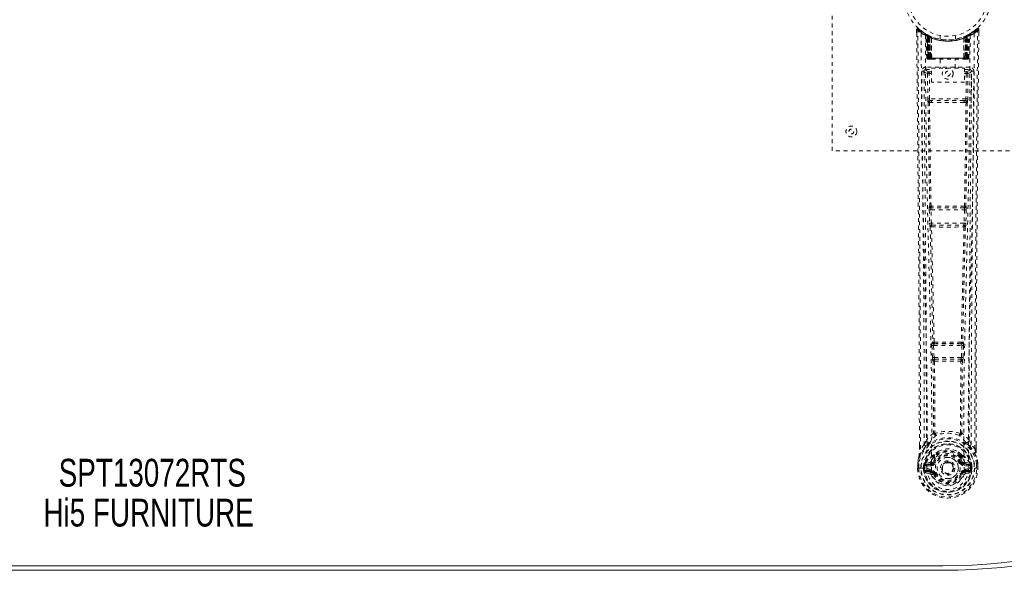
# Model space of a CAD drawing. Header units: inches. Extents: x 8.2 to 79.7, y 27.2 to 56.9.
# Tile 3 of 5: x 40.9 to 66.5, y 27.2 to 41.4. Entities that reach past the tile are written whole.
import ezdxf

# ---------------------------------------------------------------- set-up
doc = ezdxf.new("R2010")
doc.units = ezdxf.units.IN
doc.header["$MEASUREMENT"] = 0
doc.linetypes.add('SLD-Dashed', pattern=[0.075, 0.05, -0.025])
doc.linetypes.add('SLD-Solid', pattern=[0])
doc.layers.add('HI5-SYMBOLTEXT', color=5, linetype='SLD-Solid')
doc.styles.add('SLDTEXTSTYLE0', font='TXT', dxfattribs={"width": 0.75})

# ---------------------------------------------------------------- blocks, each defined once
blk = doc.blocks.new('SW_NOTE_0')
at = {"layer": 'HI5-SYMBOLTEXT', "color": 0, "char_height": 0.72, "attachment_point": 1, "style": 'SLDTEXTSTYLE0'}
for s, insert in [('SPT13072RTS', (0, 0.928)), ('Hi5 FURNITURE', (-0.396, -0.107))]:
    blk.add_mtext(s, dxfattribs=dict(at, insert=insert))

msp = doc.modelspace()

# ---------------------------------------------------------------- linework, layer by layer
at = {"color": 7, "linetype": 'SLD-Dashed', "lineweight": 0}
for p, q in [((61.994, 38.045), (61.994, 46.045)), ((64.188, 41.187), (64.188, 41.103)), ((65.64, 41.121), (65.58, 41.084)), ((65.751, 41.209), (65.65, 41.128)), ((65.801, 41.187), (65.771, 41.187)), ((65.8, 41.102), (65.801, 41.187)), ((64.426, 41.072), (64.412, 41.08)), ((64.441, 41.047), (64.427, 41.055)), ((64.448, 40.449), (64.427, 41.055)), ((64.461, 40.449), (64.441, 41.047)), ((64.51, 41.027), (64.444, 41.061)), ((64.527, 41.001), (64.459, 41.036)), ((64.48, 40.449), (64.459, 41.036)), ((64.46, 41.04), (64.482, 40.446)), ((64.487, 41.006), (64.499, 41.032)), ((64.487, 41.006), (64.487, 40.449)), ((64.492, 41.004), (64.487, 41.006)), ((64.492, 41.004), (64.504, 41.03)), ((64.492, 40.449), (64.492, 41.004)), ((64.499, 41.032), (64.504, 41.03)), ((64.5, 41), (64.512, 41.026)), ((64.5, 40.449), (64.5, 41)), ((64.504, 40.998), (64.517, 41.024)), ((64.504, 40.998), (64.504, 40.449)), ((64.512, 41.026), (64.51, 41.027)), ((64.517, 41.024), (64.512, 41.026)), ((64.519, 40.991), (64.531, 41.018)), ((64.519, 40.991), (64.519, 40.449)), ((64.522, 40.99), (64.534, 41.016)), ((64.522, 40.449), (64.522, 40.99)), ((64.527, 41.001), (64.529, 41)), ((64.546, 40.449), (64.527, 41.001)), ((64.529, 41), (64.548, 40.449)), ((64.531, 41.018), (64.534, 41.016)), ((64.574, 40.971), (64.572, 40.972)), ((64.576, 40.448), (64.572, 40.972)), ((64.577, 40.998), (64.574, 40.999)), ((64.574, 40.971), (64.578, 40.449)), ((64.794, 41.034), (64.794, 40.938)), ((65.194, 40.938), (65.194, 41.034)), ((65.414, 40.999), (65.411, 40.998)), ((65.411, 40.449), (65.415, 40.971)), ((65.417, 40.972), (65.412, 40.448)), ((65.417, 40.972), (65.415, 40.971)), ((65.441, 40.449), (65.46, 41)), ((65.461, 41.001), (65.442, 40.449)), ((65.455, 41.016), (65.466, 40.99)), ((65.458, 41.018), (65.484, 41.03)), ((65.458, 41.018), (65.47, 40.991)), ((65.46, 41), (65.461, 41.001)), ((65.529, 41.036), (65.461, 41.001)), ((65.466, 40.99), (65.466, 40.449)), ((65.47, 40.449), (65.47, 40.991)), ((65.476, 41.026), (65.472, 41.024)), ((65.472, 41.024), (65.484, 40.998)), ((65.476, 41.026), (65.489, 41)), ((65.478, 41.027), (65.477, 41.026)), ((65.545, 41.061), (65.478, 41.027)), ((65.484, 41.03), (65.489, 41.032)), ((65.484, 41.03), (65.497, 41.004)), ((65.484, 40.449), (65.484, 40.998)), ((65.489, 41), (65.488, 40.449)), ((65.489, 41.032), (65.498, 41.037)), ((65.489, 41.032), (65.502, 41.006)), ((65.502, 41.006), (65.497, 41.004)), ((65.497, 41.004), (65.497, 40.449)), ((65.502, 40.449), (65.502, 41.006)), ((65.507, 40.446), (65.529, 41.04)), ((65.509, 40.449), (65.529, 41.036)), ((65.522, 41.03), (65.517, 41.031)), ((65.527, 40.449), (65.548, 41.047)), ((65.541, 40.449), (65.562, 41.055)), ((65.562, 41.055), (65.548, 41.047)), ((65.576, 41.08), (65.563, 41.072)), ((64.448, 40.449), (64.461, 40.449)), ((64.475, 40.421), (64.479, 40.42)), ((64.48, 40.449), (64.546, 40.449)), ((64.48, 40.42), (64.48, 40.42)), ((64.487, 40.42), (64.492, 40.42)), ((64.491, 40.42), (64.501, 40.42)), ((65.497, 40.449), (64.492, 40.449)), ((64.501, 40.42), (64.505, 40.42)), ((64.504, 40.449), (65.484, 40.449)), ((64.51, 40.42), (64.576, 40.42)), ((64.519, 40.449), (64.522, 40.449)), ((65.466, 40.449), (64.522, 40.449)), ((64.548, 40.449), (64.546, 40.449)), ((64.576, 40.448), (64.578, 40.449)), ((64.578, 40.449), (65.411, 40.449)), ((64.578, 40.42), (65.41, 40.42)), ((64.799, 40.42), (64.799, 40.188)), ((65.189, 40.188), (65.189, 40.42)), ((65.411, 40.449), (65.412, 40.448)), ((65.413, 40.42), (65.479, 40.42)), ((65.442, 40.449), (65.441, 40.449)), ((65.442, 40.449), (65.509, 40.449)), ((65.466, 40.449), (65.47, 40.449)), ((65.484, 40.42), (65.488, 40.42)), ((65.488, 40.42), (65.497, 40.42)), ((65.496, 40.42), (65.501, 40.42)), ((65.501, 40.42), (65.501, 40.423)), ((65.509, 40.42), (65.509, 40.42)), ((65.51, 40.42), (65.514, 40.421)), ((65.527, 40.449), (65.541, 40.449)), ((64.381, 40.123), (64.378, 40.106)), ((64.378, 40.113), (64.378, 40.103)), ((64.378, 40.103), (64.378, 40.102)), ((64.378, 40.102), (64.385, 39.288)), ((64.423, 40.211), (64.423, 40.151)), ((65.566, 40.211), (64.423, 40.211)), ((64.423, 40.151), (64.57, 40.151)), ((64.57, 40.188), (65.431, 40.188)), ((64.57, 39.822), (64.57, 40.188)), ((65.431, 40.188), (65.431, 39.822)), ((65.431, 40.151), (65.566, 40.151)), ((65.566, 40.151), (65.566, 40.211)), ((65.603, 39.288), (65.611, 40.102)), ((65.611, 40.106), (65.608, 40.123)), ((65.611, 40.103), (65.61, 40.113)), ((65.611, 40.102), (65.611, 40.103)), ((64.47, 40.049), (64.477, 39.388)), ((64.47, 40.049), (64.515, 40.049)), ((64.515, 40.094), (64.515, 40.049)), ((64.57, 40.094), (64.515, 40.094)), ((64.57, 40.049), (64.515, 40.049)), ((64.522, 39.389), (64.515, 40.049)), ((65.431, 40.094), (65.474, 40.094)), ((65.431, 40.049), (65.474, 40.049)), ((65.474, 40.049), (65.467, 39.389)), ((65.474, 40.094), (65.474, 40.049)), ((65.519, 40.049), (65.512, 39.388)), ((65.431, 39.822), (64.57, 39.822)), ((65.467, 39.389), (64.522, 39.389)), ((64.578, 39.345), (64.531, 39.345)), ((65.41, 39.345), (64.578, 39.345)), ((65.458, 39.345), (65.41, 39.345)), ((64.52, 39.299), (64.568, 39.298)), ((65.42, 39.298), (65.469, 39.299)), ((67.994, 38.045), (61.994, 38.045)), ((64.527, 36.61), (64.522, 36.607)), ((64.566, 36.564), (64.572, 36.566)), ((65.422, 36.564), (64.566, 36.564)), ((65.417, 36.566), (65.422, 36.564)), ((65.467, 36.607), (65.461, 36.61)), ((64.514, 36.517), (64.525, 36.165)), ((64.559, 36.519), (65.43, 36.519)), ((64.57, 36.166), (64.559, 36.519)), ((65.43, 36.519), (65.419, 36.166)), ((65.474, 36.517), (65.464, 36.165)), ((64.539, 36.075), (64.539, 36.074)), ((65.419, 36.166), (64.57, 36.166)), ((64.584, 36.121), (64.583, 36.121)), ((64.583, 36.121), (65.406, 36.121)), ((65.406, 36.121), (65.405, 36.121)), ((65.45, 36.074), (65.45, 36.075)), ((64.584, 32.995), (64.596, 32.686)), ((64.607, 33.089), (64.594, 33.085)), ((64.628, 32.997), (65.361, 32.997)), ((64.64, 32.688), (64.628, 32.997)), ((64.638, 33.042), (64.651, 33.046)), ((65.35, 33.042), (64.638, 33.042)), ((65.338, 33.046), (65.35, 33.042)), ((65.361, 32.997), (65.348, 32.688)), ((65.382, 33.089), (65.395, 33.085)), ((65.405, 32.995), (65.393, 32.686)), ((64.596, 32.686), (64.598, 32.653)), ((64.614, 32.596), (64.615, 32.596)), ((65.348, 32.688), (64.64, 32.688)), ((64.66, 32.643), (64.659, 32.643)), ((64.659, 32.643), (65.33, 32.643)), ((65.33, 32.643), (65.329, 32.643)), ((65.373, 32.596), (65.374, 32.596)), ((65.393, 32.686), (65.39, 32.653)), ((64.258, 30.314), (64.258, 30.403)), ((64.259, 30.403), (64.259, 30.314)), ((64.384, 30.43), (64.287, 30.315)), ((64.384, 30.43), (64.443, 30.542)), ((65.546, 30.542), (65.605, 30.43)), ((65.701, 30.315), (65.605, 30.43)), ((65.73, 30.314), (65.73, 30.416)), ((65.731, 30.314), (65.731, 30.415)), ((64.63, 30.155), (64.642, 30.172)), ((65.347, 30.172), (65.359, 30.155)), ((64.215, 29.935), (64.215, 29.931)), ((64.215, 29.814), (64.215, 29.931)), ((64.216, 29.931), (64.216, 29.813)), ((64.245, 29.931), (64.244, 29.815)), ((64.396, 29.886), (64.366, 29.888)), ((64.366, 29.888), (64.366, 29.888)), ((64.366, 29.815), (64.366, 29.888)), ((64.396, 29.886), (64.395, 29.816)), ((64.396, 29.887), (64.401, 29.906)), ((64.401, 29.906), (64.401, 29.893)), ((64.401, 29.893), (64.401, 29.816)), ((64.411, 29.934), (64.408, 29.931)), ((64.411, 29.935), (64.421, 29.945)), ((64.536, 29.967), (64.421, 29.945)), ((64.421, 29.945), (64.421, 29.946)), ((64.421, 29.945), (64.421, 29.945)), ((64.436, 29.912), (64.566, 29.937)), ((64.436, 29.912), (64.436, 29.882)), ((64.566, 29.912), (64.436, 29.912)), ((64.566, 29.882), (64.436, 29.882)), ((64.566, 29.937), (64.566, 29.912)), ((64.566, 29.882), (64.566, 29.912)), ((64.613, 29.967), (64.621, 29.978)), ((64.621, 29.978), (64.648, 29.967)), ((64.623, 30.127), (64.623, 30.105)), ((64.646, 30.122), (64.646, 30.1)), ((65.341, 29.967), (65.368, 29.978)), ((65.343, 30.1), (65.342, 30.122)), ((65.366, 30.127), (65.366, 30.105)), ((65.368, 29.978), (65.375, 29.967)), ((65.423, 29.937), (65.553, 29.912)), ((65.423, 29.937), (65.423, 29.912)), ((65.553, 29.912), (65.423, 29.912)), ((65.423, 29.882), (65.423, 29.912)), ((65.553, 29.882), (65.423, 29.882)), ((65.568, 29.945), (65.452, 29.967)), ((65.553, 29.882), (65.553, 29.912)), ((65.568, 29.945), (65.578, 29.935)), ((65.581, 29.931), (65.578, 29.935)), ((65.587, 29.906), (65.588, 29.893)), ((65.593, 29.887), (65.587, 29.906)), ((65.588, 29.893), (65.588, 29.816)), ((65.623, 29.888), (65.593, 29.886)), ((65.593, 29.816), (65.593, 29.886)), ((65.623, 29.888), (65.623, 29.816)), ((65.623, 29.888), (65.623, 29.888)), ((65.744, 29.815), (65.744, 29.931)), ((65.773, 29.813), (65.772, 29.931)), ((65.774, 29.931), (65.773, 29.935)), ((65.774, 29.814), (65.774, 29.931)), ((64.215, 29.814), (64.219, 29.814)), ((64.219, 29.814), (64.272, 29.815)), ((64.272, 29.815), (64.295, 29.815)), ((64.295, 29.815), (64.301, 29.815)), ((64.301, 29.815), (64.451, 29.815)), ((64.366, 29.815), (64.366, 29.815)), ((64.401, 29.816), (64.395, 29.816)), ((64.419, 29.694), (64.538, 29.671)), ((64.449, 29.76), (64.449, 29.73)), ((64.449, 29.76), (64.566, 29.76)), ((64.566, 29.71), (64.449, 29.73)), ((64.449, 29.73), (64.566, 29.73)), ((64.451, 29.815), (64.451, 29.815)), ((64.566, 29.76), (64.566, 29.73)), ((64.566, 29.71), (64.566, 29.73)), ((64.625, 29.666), (64.621, 29.675)), ((64.648, 29.676), (64.625, 29.666)), ((64.838, 29.821), (64.839, 29.837)), ((64.838, 29.813), (64.838, 29.821)), ((65.363, 29.666), (65.341, 29.676)), ((65.367, 29.675), (65.363, 29.666)), ((65.418, 29.644), (65.363, 29.666)), ((65.423, 29.76), (65.423, 29.73)), ((65.423, 29.76), (65.54, 29.76)), ((65.54, 29.73), (65.423, 29.71)), ((65.423, 29.71), (65.423, 29.73)), ((65.423, 29.73), (65.54, 29.73)), ((65.451, 29.671), (65.57, 29.694)), ((65.538, 29.815), (65.688, 29.815)), ((65.54, 29.73), (65.54, 29.76)), ((65.588, 29.816), (65.593, 29.816)), ((65.688, 29.815), (65.694, 29.815)), ((65.694, 29.815), (65.717, 29.815)), ((65.717, 29.815), (65.77, 29.814)), ((65.77, 29.814), (65.774, 29.814))]:
    msp.add_line(p, q, dxfattribs=at)
at = {"color": 7, "linetype": 'SLD-Solid', "lineweight": 15}
for p, q in [((64.869, 27.288), (23.119, 27.288)), ((23.119, 27.288), (64.869, 27.288)), ((64.869, 27.17), (23.119, 27.17))]:
    msp.add_line(p, q, dxfattribs=at)
at = {"color": 7, "linetype": 'SLD-Dashed', "lineweight": 0, "flags": 128}
for points in [[(64.236, 41.207), (64.229, 41.211), (64.221, 41.213), (64.213, 41.214), (64.205, 41.212), (64.198, 41.209), (64.193, 41.204), (64.189, 41.197), (64.188, 41.189)], [(64.258, 30.403), (64.255, 33.031), (64.238, 35.749), (64.213, 38.468), (64.188, 41.187)], [(64.188, 41.187), (64.188, 41.186), (64.19, 41.187), (64.196, 41.187), (64.206, 41.187), (64.212, 41.187), (64.218, 41.187)], [(64.218, 41.187), (64.225, 41.196), (64.232, 41.203), (64.236, 41.208), (64.238, 41.209)], [(64.287, 30.315), (64.288, 31.053), (64.288, 31.834), (64.286, 32.657), (64.282, 33.522), (64.278, 34.319), (64.272, 35.148), (64.271, 35.339), (64.27, 35.531), (64.268, 35.725), (64.267, 35.859), (64.266, 35.988), (64.265, 36.124), (64.263, 36.265), (64.259, 36.719), (64.255, 37.223), (64.25, 37.779), (64.246, 38.13), (64.243, 38.502), (64.239, 38.905), (64.235, 39.281), (64.231, 39.771), (64.227, 40.207), (64.223, 40.588), (64.22, 40.915), (64.218, 41.187)], [(65.701, 30.315), (65.7, 31.129), (65.701, 31.978), (65.703, 32.861), (65.707, 33.664), (65.71, 34.181), (65.713, 34.723), (65.717, 35.29), (65.722, 35.853), (65.726, 36.341), (65.732, 36.988), (65.738, 37.676), (65.745, 38.405), (65.751, 39.082), (65.771, 41.187)], [(65.731, 30.415), (65.734, 33.032), (65.751, 35.748), (65.775, 38.47), (65.801, 41.187)], [(65.798, 41.187), (65.796, 41.194), (65.793, 41.202), (65.788, 41.209), (65.781, 41.214), (65.774, 41.216), (65.767, 41.217), (65.76, 41.215), (65.753, 41.211)], [(64.306, 41.093), (64.312, 39.503), (64.33, 37.913), (64.361, 36.327), (64.399, 34.744), (64.428, 33.504), (64.452, 32.269), (64.462, 31.038), (64.451, 29.815)], [(64.415, 41.038), (64.422, 39.451), (64.442, 37.867), (64.475, 36.284), (64.516, 34.705), (64.547, 33.468), (64.571, 32.235), (64.581, 31.007), (64.569, 29.785)], [(64.421, 41.072), (64.427, 41.061), (64.431, 41.048)], [(64.427, 41.061), (64.428, 41.055), (64.428, 41.054)], [(64.458, 41.044), (64.459, 41.038), (64.459, 41.036)], [(64.46, 41.052), (64.467, 41.049), (64.499, 41.032)], [(65.573, 41.038), (65.567, 39.451), (65.547, 37.867), (65.514, 36.284), (65.473, 34.705), (65.442, 33.468), (65.417, 32.235), (65.408, 31.007), (65.42, 29.785)], [(65.682, 41.093), (65.677, 39.503), (65.658, 37.913), (65.628, 36.327), (65.59, 34.744), (65.56, 33.504), (65.537, 32.269), (65.527, 31.038), (65.538, 29.815)], [(64.487, 40.449), (64.472, 40.449), (64.459, 40.449), (64.451, 40.449), (64.448, 40.449)], [(64.461, 40.449), (64.465, 40.449), (64.473, 40.449), (64.486, 40.449), (64.5, 40.449)], [(64.48, 40.45), (64.481, 40.443), (64.481, 40.441)], [(64.519, 40.449), (64.511, 40.449), (64.503, 40.449), (64.496, 40.449), (64.49, 40.449), (64.485, 40.449), (64.482, 40.449), (64.48, 40.449), (64.48, 40.449)], [(64.493, 40.42), (64.493, 40.42), (64.495, 40.421), (64.497, 40.421), (64.501, 40.422)], [(64.509, 40.421), (64.51, 40.42), (64.511, 40.42)], [(64.548, 40.449), (64.551, 40.439), (64.558, 40.43)], [(64.576, 40.448), (64.562, 40.434), (64.558, 40.43)], [(65.412, 40.448), (65.427, 40.434), (65.431, 40.43)], [(65.431, 40.43), (65.438, 40.439), (65.441, 40.449)], [(65.509, 40.449), (65.509, 40.449), (65.507, 40.449), (65.503, 40.449), (65.499, 40.449), (65.492, 40.449), (65.485, 40.449), (65.478, 40.449), (65.47, 40.449)], [(65.488, 40.449), (65.503, 40.449), (65.515, 40.449), (65.524, 40.449), (65.527, 40.449)], [(65.488, 40.422), (65.492, 40.421), (65.494, 40.421), (65.495, 40.42), (65.495, 40.42)], [(65.541, 40.449), (65.538, 40.449), (65.53, 40.449), (65.517, 40.449), (65.502, 40.449)], [(64.318, 40.105), (64.321, 39.729), (64.325, 39.3), (64.33, 38.831), (64.334, 38.406), (64.336, 38.183), (64.338, 37.961), (64.34, 37.738), (64.343, 37.485), (64.345, 37.23), (64.348, 36.983), (64.352, 36.48), (64.357, 36.012), (64.36, 35.58), (64.364, 35.157), (64.368, 34.667), (64.374, 33.827), (64.378, 32.978), (64.382, 32.101), (64.384, 31.247), (64.384, 30.43)], [(64.378, 40.106), (64.401, 40.077), (64.47, 40.049)], [(64.378, 40.106), (64.408, 36.917), (64.434, 33.729), (64.443, 30.542)], [(64.515, 40.094), (64.446, 40.122), (64.423, 40.151)], [(65.566, 40.151), (65.543, 40.122), (65.474, 40.094)], [(65.519, 40.049), (65.588, 40.077), (65.609, 40.103)], [(65.546, 30.542), (65.555, 33.729), (65.58, 36.917), (65.611, 40.106)], [(65.605, 30.43), (65.605, 31.171), (65.606, 31.943), (65.609, 32.746), (65.613, 33.511), (65.618, 34.287), (65.624, 35.063), (65.63, 35.819), (65.637, 36.544), (65.643, 37.22), (65.651, 37.976), (65.657, 38.686), (65.664, 39.383), (65.671, 40.105)], [(65.519, 40.049), (65.514, 40.049), (65.504, 40.049), (65.49, 40.049), (65.474, 40.049)], [(64.522, 39.389), (64.506, 39.389), (64.492, 39.389), (64.482, 39.388), (64.477, 39.388)], [(65.41, 39.345), (65.206, 39.345), (65, 39.345), (64.788, 39.345), (64.578, 39.345)], [(65.458, 39.345), (65.475, 39.341), (65.485, 39.334)], [(65.512, 39.388), (65.507, 39.388), (65.497, 39.389), (65.482, 39.389), (65.467, 39.389)], [(64.487, 39.3), (64.503, 37.954), (64.527, 36.61)], [(64.561, 36.607), (64.536, 37.952), (64.52, 39.299)], [(65.42, 39.298), (65.209, 39.298), (64.994, 39.298), (64.78, 39.298), (64.568, 39.298)], [(65.469, 39.299), (65.452, 37.952), (65.427, 36.607)], [(65.502, 39.3), (65.486, 37.954), (65.461, 36.61)], [(64.559, 36.519), (64.551, 36.518), (64.543, 36.518), (64.536, 36.518), (64.529, 36.518), (64.524, 36.518), (64.519, 36.517), (64.516, 36.517), (64.514, 36.517)], [(65.474, 36.517), (65.473, 36.517), (65.47, 36.517), (65.465, 36.518), (65.46, 36.518), (65.453, 36.518), (65.446, 36.518), (65.438, 36.518), (65.43, 36.519)], [(64.57, 36.166), (64.562, 36.166), (64.554, 36.166), (64.547, 36.165), (64.54, 36.165), (64.534, 36.165), (64.53, 36.165), (64.527, 36.165), (64.525, 36.165)], [(64.525, 36.165), (64.527, 36.131), (64.527, 36.129)], [(64.539, 36.074), (64.574, 34.579), (64.607, 33.089)], [(64.642, 33.084), (64.609, 34.576), (64.573, 36.072)], [(65.415, 36.072), (65.38, 34.576), (65.346, 33.084)], [(65.45, 36.074), (65.415, 34.579), (65.382, 33.089)], [(65.464, 36.165), (65.462, 36.165), (65.459, 36.165), (65.454, 36.165), (65.449, 36.165), (65.442, 36.165), (65.435, 36.166), (65.427, 36.166), (65.419, 36.166)], [(65.445, 36.094), (65.447, 36.092), (65.45, 36.074)], [(65.464, 36.165), (65.462, 36.131), (65.461, 36.129)], [(64.628, 32.997), (64.62, 32.996), (64.613, 32.996), (64.605, 32.996), (64.599, 32.996), (64.593, 32.995), (64.589, 32.995), (64.586, 32.995), (64.584, 32.995)], [(64.628, 32.997), (64.628, 33.005), (64.628, 33.013), (64.63, 33.028), (64.633, 33.038), (64.638, 33.042)], [(65.35, 33.042), (65.355, 33.038), (65.359, 33.028), (65.361, 33.013), (65.361, 33.005), (65.361, 32.997)], [(65.405, 32.995), (65.403, 32.995), (65.4, 32.995), (65.395, 32.995), (65.39, 32.996), (65.383, 32.996), (65.376, 32.996), (65.368, 32.996), (65.361, 32.997)], [(64.64, 32.688), (64.632, 32.688), (64.625, 32.687), (64.618, 32.687), (64.611, 32.687), (64.606, 32.687), (64.601, 32.686), (64.598, 32.686), (64.596, 32.686)], [(64.615, 32.596), (64.626, 31.664), (64.627, 30.735)], [(64.651, 32.591), (64.662, 31.658), (64.662, 30.729)], [(65.326, 30.729), (65.327, 31.658), (65.338, 32.591)], [(65.348, 32.688), (65.348, 32.679), (65.346, 32.671), (65.342, 32.657), (65.336, 32.647), (65.333, 32.644), (65.331, 32.643), (65.33, 32.643)], [(65.393, 32.686), (65.388, 32.686), (65.378, 32.687), (65.363, 32.687), (65.348, 32.688)], [(65.373, 32.596), (65.363, 31.664), (65.362, 30.735)], [(64.625, 30.727), (64.527, 30.641), (64.443, 30.542)], [(64.625, 30.727), (64.627, 30.716), (64.631, 30.708), (64.637, 30.701), (64.645, 30.698), (64.653, 30.698), (64.661, 30.702), (64.668, 30.709), (64.673, 30.718)], [(64.662, 30.729), (64.663, 30.727), (64.663, 30.725), (64.666, 30.722), (64.673, 30.718)], [(65.316, 30.718), (65.323, 30.722), (65.325, 30.725), (65.326, 30.727), (65.326, 30.729)], [(65.316, 30.718), (65.321, 30.709), (65.328, 30.702), (65.336, 30.698), (65.344, 30.698), (65.351, 30.701), (65.358, 30.708), (65.362, 30.716), (65.364, 30.727)], [(65.546, 30.542), (65.462, 30.641), (65.364, 30.727)], [(64.536, 30.493), (64.53, 30.487), (64.521, 30.478)], [(65.468, 30.478), (65.458, 30.487), (65.453, 30.493)], [(64.426, 30.39), (64.325, 30.267), (64.246, 30.112)], [(64.287, 30.315), (64.281, 30.315), (64.275, 30.315), (64.27, 30.315), (64.264, 30.315), (64.261, 30.314), (64.258, 30.314), (64.257, 30.314), (64.258, 30.314)], [(64.767, 30.258), (64.717, 30.232), (64.642, 30.172)], [(65.347, 30.172), (65.272, 30.232), (65.222, 30.258)], [(65.563, 30.39), (65.664, 30.267), (65.743, 30.112)], [(65.731, 30.314), (65.731, 30.314), (65.73, 30.314), (65.728, 30.314), (65.724, 30.315), (65.719, 30.315), (65.713, 30.315), (65.707, 30.315), (65.701, 30.315)], [(64.246, 30.112), (64.229, 30.034), (64.215, 29.935)], [(64.215, 29.931), (64.228, 30.026), (64.244, 30.101)], [(64.215, 29.935), (64.216, 29.935), (64.218, 29.935), (64.221, 29.934), (64.225, 29.934), (64.229, 29.933), (64.234, 29.933), (64.239, 29.932), (64.245, 29.931)], [(64.215, 29.931), (64.215, 29.931), (64.216, 29.931), (64.218, 29.931), (64.222, 29.931), (64.227, 29.931), (64.232, 29.931), (64.238, 29.931), (64.245, 29.931)], [(64.246, 30.112), (64.244, 30.107), (64.244, 30.101)], [(64.396, 29.886), (64.396, 29.887), (64.396, 29.887)], [(64.436, 29.882), (64.418, 29.885), (64.401, 29.893)], [(64.564, 29.989), (64.55, 29.972), (64.536, 29.967)], [(64.623, 30.105), (64.592, 30.054), (64.564, 29.989)], [(64.675, 29.955), (64.67, 29.958), (64.665, 29.96), (64.66, 29.962), (64.656, 29.963), (64.653, 29.965), (64.65, 29.966), (64.648, 29.967), (64.648, 29.967)], [(65.313, 29.955), (65.319, 29.958), (65.324, 29.96), (65.328, 29.962), (65.333, 29.963), (65.336, 29.965), (65.339, 29.966), (65.34, 29.967), (65.341, 29.967)], [(65.368, 29.978), (65.342, 30.039), (65.314, 30.086)], [(65.366, 30.105), (65.397, 30.054), (65.425, 29.989)], [(65.425, 29.989), (65.439, 29.972), (65.452, 29.967)], [(65.588, 29.893), (65.571, 29.885), (65.553, 29.882)], [(65.593, 29.887), (65.593, 29.887), (65.593, 29.886)], [(65.745, 30.101), (65.745, 30.107), (65.743, 30.112)], [(65.773, 29.935), (65.762, 30.023), (65.743, 30.112)], [(65.773, 29.935), (65.772, 29.935), (65.771, 29.935), (65.768, 29.934), (65.764, 29.934), (65.76, 29.933), (65.755, 29.933), (65.749, 29.932), (65.744, 29.931)], [(65.744, 29.931), (65.75, 29.931), (65.756, 29.931), (65.762, 29.931), (65.767, 29.931), (65.77, 29.931), (65.773, 29.931), (65.774, 29.931), (65.774, 29.931)], [(65.774, 29.931), (65.761, 30.026), (65.745, 30.101)], [(64.244, 29.815), (64.238, 29.815), (64.232, 29.815), (64.226, 29.815), (64.222, 29.815), (64.218, 29.815), (64.216, 29.814), (64.214, 29.814), (64.215, 29.814)], [(64.395, 29.816), (64.392, 29.816), (64.385, 29.816), (64.376, 29.815), (64.366, 29.815)], [(64.406, 29.743), (64.426, 29.756), (64.449, 29.76)], [(65.42, 29.785), (65.415, 29.707), (65.392, 29.631), (65.353, 29.561), (65.299, 29.501), (65.233, 29.451), (65.159, 29.415), (65.078, 29.392), (64.994, 29.385), (64.911, 29.392), (64.83, 29.415), (64.756, 29.451), (64.69, 29.501), (64.636, 29.561), (64.597, 29.631), (64.574, 29.707), (64.569, 29.785)], [(64.675, 29.687), (64.67, 29.685), (64.665, 29.683), (64.66, 29.681), (64.656, 29.679), (64.653, 29.678), (64.65, 29.677), (64.648, 29.676), (64.648, 29.676)], [(65.313, 29.687), (65.319, 29.685), (65.324, 29.683), (65.328, 29.681), (65.333, 29.679), (65.336, 29.678), (65.339, 29.677), (65.34, 29.676), (65.341, 29.676)], [(65.54, 29.76), (65.563, 29.756), (65.583, 29.743)], [(65.774, 29.814), (65.774, 29.814), (65.773, 29.814), (65.771, 29.815), (65.767, 29.815), (65.762, 29.815), (65.757, 29.815), (65.751, 29.815), (65.744, 29.815)]]:
    msp.add_lwpolyline(points, dxfattribs=at)
at = {"color": 7, "linetype": 'SLD-Dashed', "lineweight": 0}
for centre, radius in [((64.994, 42.045), 1.125), ((64.994, 42.045), 1.03), ((64.994, 40.045), 0.141), ((64.994, 40.045), 0.0625), ((62.494, 38.545), 0.141), ((62.494, 38.545), 0.0625), ((64.994, 29.821), 0.7), ((64.994, 29.821), 0.69), ((64.994, 29.821), 0.623), ((64.994, 29.821), 0.32), ((64.994, 29.821), 0.275), ((64.994, 29.821), 0.188), ((64.994, 29.821), 0.157), ((64.994, 29.821), 0.142), ((64.994, 29.821), 0.139), ((64.994, 29.821), 0.138)]:
    msp.add_circle(centre, radius, dxfattribs=at)
at = {"color": 7, "linetype": 'SLD-Solid', "lineweight": 15}
for radius in [14.875, 14.757, 14.757]:
    msp.add_arc((64.869, 42.045), radius, 270, 90, dxfattribs=at)
at = {"color": 7, "linetype": 'SLD-Dashed', "lineweight": 0}
for centre, radius, start, end in [((64.218, 41.187), 0.03, 47.847, 180.5319), ((64.989, 42.08), 1.2, 228.104, 235.3369), ((64.994, 42.046), 1.158, 227.8714, 312.1369), ((64.991, 42.04), 1.121, 227.8996, 235.3592), ((64.336, 41.093), 0.03, 55.9275, 179.7367), ((64.999, 42.039), 1.12, 304.6368, 312.1036), ((65.652, 41.093), 0.03, 0.2571, 124.0788), ((64.996, 42.085), 1.206, 304.6779, 311.8744), ((65.771, 41.187), 0.03, 359.467, 132.1541), ((65.715, 41.157), 0.0636, 28.5778, 55.8236), ((64.98, 42.28), 1.364, 240.4162, 245.5497), ((64.994, 42.045), 1.128, 235.3426, 240.4729), ((64.397, 41.054), 0.03, 1.9787, 58.9244), ((64.989, 42.037), 1.117, 238.9253, 239.813), ((64.377, 41.018), 0.0707, 31.4551, 58.8967), ((64.456, 41.025), 0.0429, 114.1643, 162.9962), ((64.994, 42.077), 1.19, 240.8801, 299.1199), ((64.411, 41.046), 0.0299, 1.905, 59.7049), ((64.915, 41.907), 0.969, 239.6347, 242.5093), ((65.005, 42.067), 1.154, 239.9239, 243.9568), ((64.988, 41.684), 0.843, 228.2768, 233.5097), ((64.994, 42.045), 1.127, 240.4733, 299.5267), ((64.969, 41.656), 0.806, 229.0763, 234.4678), ((64.429, 41.035), 0.03, 16.8818, 61.2359), ((64.429, 41.035), 0.0299, 1.811, 60.7448), ((64.996, 42.049), 1.131, 240.7898, 245.6999), ((64.974, 41.657), 0.806, 230.3461, 235.6364), ((64.994, 42.044), 1.155, 244.2141, 295.7859), ((64.994, 42.044), 1.155, 244.9104, 295.0896), ((64.498, 41), 0.0297, 1.4744, 64.4776), ((64.499, 41), 0.0297, 1.4801, 64.5529), ((64.994, 42.044), 1.155, 245.8865, 294.1135), ((64.951, 41.598), 0.732, 234.7535, 238.7698), ((64.545, 40.989), 0.0311, 328.3402, 19.6311), ((64.544, 40.989), 0.0345, 328.9617, 15.1619), ((64.994, 42.009), 1.12, 247.9256, 292.0744), ((65.445, 40.989), 0.0345, 164.8381, 211.0383), ((65.444, 40.989), 0.031, 160.2252, 211.6849), ((65.038, 41.598), 0.732, 301.2355, 305.2466), ((65.106, 41.805), 0.863, 293.5516, 295.4899), ((65.513, 40.924), 0.109, 91.2439, 120.4851), ((65.49, 41), 0.0297, 115.4502, 178.5241), ((65.491, 41), 0.0297, 115.5305, 178.5174), ((65.014, 41.658), 0.807, 304.367, 309.6504), ((65.021, 41.655), 0.805, 305.5279, 310.928), ((65.545, 40.905), 0.137, 89.409, 113.5129), ((65.005, 41.68), 0.837, 306.4734, 311.7424), ((65.559, 41.035), 0.0299, 119.2499, 178.1943), ((65.139, 41.796), 0.839, 298.797, 300.3489), ((65.578, 41.046), 0.0299, 120.3064, 178.0917), ((64.994, 42.046), 1.128, 299.5269, 304.6562), ((65.532, 41.025), 0.0429, 17.0113, 65.8254), ((65.592, 41.054), 0.03, 121.0747, 178.0141), ((65.009, 42.279), 1.364, 294.4491, 299.585), ((64.478, 40.45), 0.03, 181.9934, 269.9957), ((64.479, 40.451), 0.0305, 182.3657, 249.368), ((64.491, 40.45), 0.03, 181.9867, 246.5556), ((64.492, 40.452), 0.0315, 237.9473, 270.6842), ((64.51, 40.45), 0.03, 181.9319, 269.936), ((64.507, 40.31), 0.114, 100.0797, 103.9903), ((65.305, 40.446), 0.818, 179.7658, 181.6405), ((64.902, 40.442), 0.41, 179.0066, 183.055), ((64.922, 40.442), 0.422, 179.0352, 182.9707), ((64.927, 40.442), 0.423, 179.0445, 182.9707), ((64.961, 40.442), 0.442, 179.0835, 182.8389), ((64.964, 40.442), 0.442, 179.0788, 182.8343), ((64.576, 40.45), 0.0299, 181.8045, 269.8067), ((64.579, 40.447), 0.0265, 218.372, 269.3812), ((65.41, 40.447), 0.0266, 270.789, 321.462), ((65.412, 40.45), 0.0299, 270.1887, 358.2045), ((65.027, 40.442), 0.439, 357.1536, 0.9333), ((65.474, 40.455), 0.0353, 261.8098, 350.681), ((65.027, 40.442), 0.443, 357.1657, 0.9119), ((65.479, 40.45), 0.03, 270.064, 358.0681), ((65.062, 40.442), 0.422, 357.0374, 0.966), ((64.64, 40.446), 0.849, 358.4133, 0.2206), ((65.09, 40.442), 0.407, 356.9213, 0.9985), ((65.497, 40.452), 0.0315, 269.3122, 302.3654), ((65.48, 40.305), 0.119, 75.9069, 79.5574), ((65.497, 40.45), 0.03, 293.5026, 358.0116), ((65.511, 40.45), 0.03, 270.0043, 358.0066), ((65.51, 40.451), 0.0305, 290.7066, 357.6478), ((64.422, 40.107), 0.105, 89.913, 180.6402), ((64.36, 37.234), 2.872, 89.6425, 90.8396), ((64.423, 40.106), 0.045, 90.0243, 157.985), ((65.566, 40.107), 0.105, 359.3652, 90.0815), ((65.566, 40.106), 0.045, 22.009, 89.9788), ((65.629, 37.24), 2.866, 89.1598, 90.3593), ((64.515, 40.049), 0.0451, 90.4282, 180.3557), ((65.474, 40.049), 0.0451, 359.6153, 89.5736), ((64.766, 39.375), 0.289, 177.3498, 195.0252), ((64.532, 39.299), 0.0456, 91.9223, 179.0049), ((64.594, 39.305), 0.075, 148.0048, 184.8073), ((64.599, 39.382), 0.0772, 174.5298, 208.3927), ((64.633, 39.309), 0.0652, 146.4273, 189.4399), ((65.356, 39.309), 0.0652, 350.5378, 33.5536), ((65.39, 39.382), 0.0773, 331.6218, 5.4606), ((65.394, 39.305), 0.0757, 355.3523, 31.8346), ((65.464, 39.302), 0.0384, 357.0817, 55.3583), ((65.223, 39.375), 0.289, 344.9821, 2.646), ((64.513, 39.557), 0.258, 264.2217, 271.5574), ((65.476, 39.557), 0.258, 268.4481, 275.7725), ((64.734, 36.545), 0.222, 163.6402, 187.1211), ((64.567, 36.609), 0.0451, 181.9426, 269.4419), ((64.573, 36.611), 0.0451, 181.9695, 269.4232), ((64.554, 36.743), 0.136, 258.8635, 273.2828), ((64.618, 36.532), 0.0601, 148.6063, 193.0908), ((64.994, 0.476), 36.134, 89.3135, 90.6865), ((64.618, 36.6), 0.057, 172.6155, 216.4823), ((64.994, 3.537), 33.032, 89.2676, 90.7324), ((65.416, 36.611), 0.0451, 270.5785, 358.0288), ((65.371, 36.6), 0.0567, 323.379, 7.5231), ((65.422, 36.609), 0.0451, 270.5581, 358.0574), ((65.371, 36.532), 0.0601, 346.8976, 31.3995), ((65.435, 36.743), 0.136, 266.7382, 281.1131), ((65.254, 36.545), 0.222, 352.8805, 16.3582), ((64.645, 36.125), 0.118, 177.9942, 205.3586), ((64.584, 36.076), 0.0451, 90.6353, 181.6281), ((64.584, 36.076), 0.0451, 90.6338, 181.6266), ((64.565, 36.195), 0.123, 257.6581, 273.6606), ((64.632, 36.16), 0.0626, 174.4872, 218.4496), ((64.642, 36.083), 0.0697, 146.9323, 189.0864), ((64.994, 69.643), 33.574, 269.2814, 270.7187), ((64.994, 69.469), 33.351, 269.2944, 270.7056), ((65.405, 36.078), 0.0433, 22.7807, 90.2178), ((65.347, 36.083), 0.0697, 350.9136, 33.0677), ((65.357, 36.16), 0.0626, 321.5465, 5.5112), ((65.405, 36.076), 0.0451, 358.3751, 89.3675), ((65.423, 36.196), 0.125, 266.4427, 282.2385), ((65.344, 36.125), 0.118, 334.647, 2.0159), ((64.747, 33.022), 0.165, 157.6289, 189.4108), ((64.639, 33.087), 0.0451, 182.4861, 269.1375), ((64.652, 33.091), 0.0451, 182.6012, 269.1055), ((64.636, 33.176), 0.092, 251.4703, 273.9855), ((64.994, -3.942), 37.028, 89.4553, 90.5445), ((64.703, 33.078), 0.0612, 173.9376, 211.5393), ((64.994, 0.166), 32.881, 89.4018, 90.5982), ((65.337, 33.091), 0.0451, 270.8935, 357.3998), ((65.286, 33.078), 0.0607, 328.303, 6.2201), ((65.353, 33.176), 0.0919, 266.0254, 288.5425), ((65.35, 33.087), 0.0451, 270.8656, 357.5109), ((65.242, 33.022), 0.165, 350.5908, 22.3695), ((64.692, 32.649), 0.0933, 177.533, 214.1346), ((64.659, 32.598), 0.0451, 91.0421, 182.1408), ((64.66, 32.598), 0.0451, 91.0462, 182.1513), ((64.645, 32.679), 0.088, 250.2477, 273.9523), ((64.699, 32.686), 0.0588, 177.84, 226.632), ((64.737, 32.603), 0.0873, 153.1917, 188.1918), ((64.994, 65.32), 32.73, 269.399, 270.6008), ((64.994, 66.011), 33.37, 269.4251, 270.5749), ((65.328, 32.598), 0.0451, 357.8509, 88.9546), ((65.251, 32.603), 0.0873, 351.8107, 26.8109), ((65.329, 32.598), 0.0451, 357.8592, 88.9579), ((65.344, 32.68), 0.089, 266.1819, 289.6181), ((65.297, 32.649), 0.0933, 325.8756, 2.4578), ((65.263, 29.984), 0.888, 129.1318, 144.9696), ((64.612, 30.735), 0.0143, 327.5756, 3.3319), ((64.685, 30.731), 0.0608, 183.6666, 286.5433), ((64.659, 30.808), 0.0795, 246.0563, 272.5073), ((64.994, 29.808), 0.965, 70.5264, 109.4747), ((64.749, 30.736), 0.0786, 193.3278, 233.7365), ((64.994, 29.88), 0.844, 69.7729, 110.2271), ((65.304, 30.731), 0.0608, 253.4585, 356.3316), ((65.24, 30.736), 0.0786, 306.2635, 346.6722), ((64.726, 29.984), 0.887, 35.0286, 50.8707), ((65.33, 30.808), 0.0794, 267.4854, 293.951), ((65.376, 30.735), 0.0143, 176.6433, 212.4492), ((64.994, 29.821), 0.787, 8.3239, 171.6761), ((64.994, 29.821), 0.758, 8.3239, 171.6761), ((64.994, 29.821), 0.632, 6.0642, 173.9358), ((64.846, 30.878), 0.643, 224.0858, 229.2601), ((64.994, 29.821), 0.602, 6.2697, 173.7303), ((65.968, 28.817), 2.203, 131.0579, 134.432), ((64.504, 30.545), 0.0608, 182.3825, 301.9711), ((65.485, 30.545), 0.0608, 238.0284, 357.6214), ((64.019, 28.815), 2.206, 45.5696, 48.9405), ((65.143, 30.878), 0.643, 310.7388, 315.9151), ((63.056, 30.285), 1.202, 351.186, 1.3439), ((60.666, 30.954), 3.678, 346.7622, 349.9881), ((64.858, 29.731), 0.491, 116.1265, 155.5135), ((64.667, 30.131), 0.0444, 147.3996, 184.9872), ((64.682, 30.177), 0.0404, 187.2992, 232.7779), ((64.994, 29.81), 0.453, 39.7481, 140.2511), ((64.679, 30.121), 0.0326, 132.1724, 178.358), ((64.994, 29.821), 0.376, 22.774, 157.226), ((64.994, 29.784), 0.494, 46.972, 133.028), ((64.994, 29.828), 0.411, 39.0114, 140.9888), ((64.994, 29.821), 0.346, 22.7741, 157.2259), ((64.994, 29.84), 0.476, 61.472, 118.5271), ((65.307, 30.177), 0.0404, 307.224, 352.6913), ((65.31, 30.121), 0.0326, 1.6554, 47.8237), ((65.126, 29.726), 0.497, 24.8156, 63.6291), ((65.321, 30.131), 0.0444, 355.0229, 32.6881), ((69.325, 30.955), 3.68, 190.0121, 193.2362), ((66.932, 30.285), 1.202, 178.6564, 188.815), ((64.515, 29.891), 0.115, 159.6786, 172.3057), ((64.436, 29.943), 0.0305, 203.8336, 270.9591), ((64.801, 29.725), 0.44, 113.9343, 149.9021), ((64.566, 29.967), 0.0299, 180.9969, 268.9527), ((64.594, 29.995), 0.031, 190.1667, 328.1956), ((64.564, 29.994), 0.0565, 271.9563, 331.5671), ((64.566, 30.001), 0.089, 270, 337.226), ((64.566, 30.001), 0.119, 270, 337.2267), ((65.06, 29.825), 0.465, 145.8349, 160.7975), ((64.645, 30.172), 0.0506, 244.3174, 271.7498), ((64.653, 30.108), 0.0305, 185.6315, 316.065), ((64.645, 30.15), 0.0504, 244.2165, 271.7592), ((64.674, 30.123), 0.0371, 220.1667, 270.7248), ((64.994, 29.821), 0.275, 89.9999, 270.0001), ((64.994, 29.821), 0.157, 65.1542, 110.0596), ((64.994, 29.821), 0.275, 269.9999, 90.0001), ((65.423, 30.001), 0.119, 202.7745, 269.9999), ((65.336, 30.108), 0.0305, 223.9359, 354.3661), ((65.314, 30.123), 0.0371, 269.2781, 319.8308), ((65.423, 30.001), 0.089, 202.774, 270), ((65.344, 30.172), 0.0506, 268.257, 295.6758), ((65.344, 30.15), 0.0505, 268.2755, 295.7434), ((65.188, 29.725), 0.439, 30.0685, 66.0868), ((65.395, 29.995), 0.031, 211.5906, 350.0541), ((65.425, 29.994), 0.0567, 208.2316, 267.9767), ((65.423, 29.967), 0.0299, 271.0477, 359.0026), ((65.553, 29.943), 0.0305, 269.0409, 336.1664), ((65.503, 29.898), 0.0845, 5.4152, 22.6005), ((65.744, 29.931), 0.03, 0.2178, 5.2738), ((64.994, 29.821), 0.78, 180, 359.4852), ((64.994, 29.821), 0.78, 180.5288, 359.4712), ((64.994, 29.821), 0.75, 180.4562, 359.5438), ((64.994, 29.821), 0.629, 180.5444, 359.4556), ((64.994, 29.821), 0.599, 180.5443, 359.4557), ((64.994, 29.821), 0.593, 180.5524, 187.6091), ((64.61, 29.77), 0.206, 187.6591, 201.6573), ((64.448, 29.7), 0.0299, 88.0439, 192.1102), ((64.569, 30.034), 0.249, 241.7048, 269.8618), ((64.994, 29.809), 0.543, 179.3662, 0.6338), ((64.566, 29.68), 0.0301, 91.4534, 197.618), ((64.529, 29.626), 0.0455, 22.536, 78.6411), ((64.566, 29.641), 0.119, 22.7733, 90), ((64.566, 29.641), 0.089, 22.774, 90), ((64.56, 29.639), 0.0714, 30.309, 85.2519), ((65.142, 28.361), 1.404, 111.5626, 113.9839), ((64.994, 29.821), 0.459, 202.774, 337.226), ((64.994, 29.821), 0.4, 202.774, 337.226), ((64.994, 29.821), 0.376, 202.774, 337.226), ((64.994, 29.821), 0.346, 202.7741, 337.2259), ((65.423, 29.641), 0.119, 90.0001, 157.2255), ((65.423, 29.641), 0.089, 90, 157.226), ((65.429, 29.639), 0.0715, 94.778, 149.7637), ((65.46, 29.626), 0.0455, 101.3485, 157.4745), ((65.421, 30.026), 0.242, 269.737, 298.8242), ((65.422, 29.68), 0.0301, 342.3517, 88.5769), ((65.541, 29.7), 0.0299, 347.8898, 91.9561), ((65.378, 29.77), 0.206, 338.3427, 352.3409), ((64.994, 29.821), 0.593, 352.3909, 359.4476), ((65.6, 28.921), 0.895, 88.5067, 90.4045)]:
    msp.add_arc(centre, radius, start, end, dxfattribs=at)

# ---------------------------------------------------------------- block references
at = {"layer": 'HI5-SYMBOLTEXT', "color": 5}
msp.add_blockref('SW_NOTE_0', (41.933, 29.132), dxfattribs=at)

doc.saveas('drawing.dxf')
